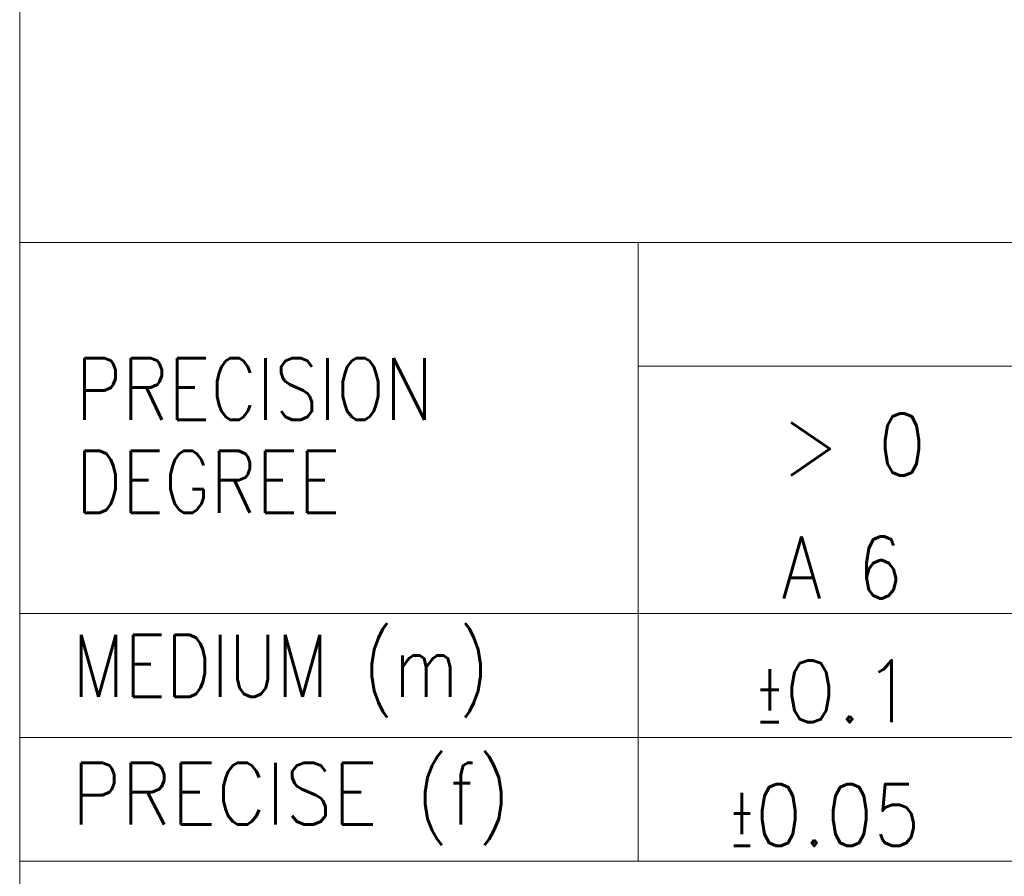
# Model space of a CAD drawing. Header units: millimetres. Extents: x 4 to 836, y 5 to 589.
# Tile 93 of 174: x 646 to 670, y 20 to 40. Entities that reach past the tile are written whole.
import ezdxf

# ---------------------------------------------------------------- set-up
doc = ezdxf.new("R2010")
doc.units = ezdxf.units.MM
doc.layers.add('256', color=7, linetype='Continuous', true_color=0xffffff)
doc.styles.add('blockfont', font='simplex.shx')

msp = doc.modelspace()

# ---------------------------------------------------------------- linework, layer by layer
at = {"layer": '256', "color": 3, "linetype": 'Continuous', "lineweight": 18}
for p, q in [((646, 70.794), (646, 5)), ((646, 20), (661, 20)), ((661, 20), (672, 20))]:
    msp.add_line(p, q, dxfattribs=at)
at = {"layer": '256', "color": 4, "linetype": 'Continuous', "lineweight": 18}
for p, q in [((646, 35), (836, 35)), ((661, 35), (661, 20)), ((661, 32), (716, 32)), ((646, 26), (661, 26)), ((661, 26), (672, 26)), ((646, 23), (661, 23)), ((661, 23), (672, 23))]:
    msp.add_line(p, q, dxfattribs=at)

# ---------------------------------------------------------------- texts
at = {"layer": '256', "color": 4, "linetype": 'Continuous', "lineweight": 13, "char_height": 1.5, "attachment_point": 7, "line_spacing_factor": 0.903614, "style": 'blockfont'}
for s, insert in [('\\W0.8331;PRECISION', (647.359, 30.698)), ('\\W0.9101;> 0', (664.479, 29.35)), ('\\W0.8318;DEGREE', (647.359, 28.448)), ('\\W0.8446;A 6', (664.479, 26.367)), ('\\W0.8186;MEDIUM (m)', (647.283, 23.485)), ('\\W0.9898;\\W0.4949;%%p\\W0.9898;0.1', (663.842, 23.367)), ('\\W0.8955;PRECISE (f)', (647.257, 20.385)), ('\\W0.8932;\\W0.4466;%%p\\W0.8932;0.05', (663.204, 20.367))]:
    msp.add_mtext(s, dxfattribs=dict(at, insert=insert))

doc.saveas('drawing.dxf')
